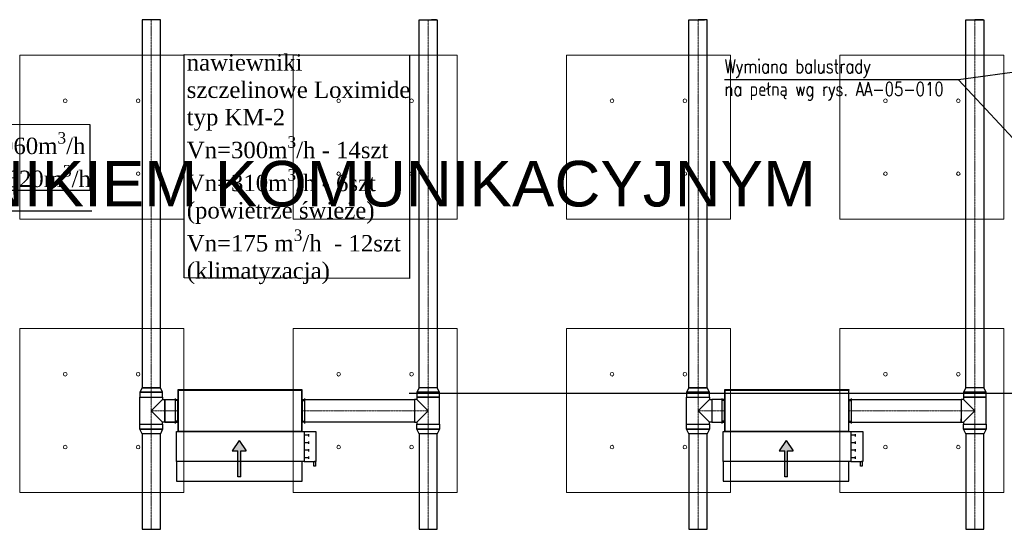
# Model space of a CAD drawing. Header units: centimetres. Extents: x -228435 to 46820, y -89367 to 152985.
# Tile 215 of 256: x -45940 to -35135, y 80606 to 86198. Entities that reach past the tile are written whole.
import ezdxf

# ---------------------------------------------------------------- set-up
doc = ezdxf.new("R2010")
doc.units = ezdxf.units.CM
doc.header["$LTSCALE"] = 50
for name, pattern in [('CADVENT_CENTERLINE', [9.9, 7.4, -1, 0.5, -1]), ('CADVENT_HIDDEN', [0.8, 0.25, -0.55]), ('Osie rzutów$0$DASHDOT2', [12.7, 6.35, -3.175, 0, -3.175]), ('SU Lampy kwadratowe  -1$0$HIDDENX2', [19.05, 12.7, -6.35])]:
    doc.linetypes.add(name, pattern=pattern)
doc.layers.get('0').update_dxf_attribs({"color": 8})
for name, color, linetype in [('01-103-Went PP_poziom-0_5$0$L_Nawiew', 250, 'Continuous'), ('bgde-nawiewEXP', 250, 'Continuous'), ('bgde-nawiewHIDDEN', 250, 'Continuous'), ('bgde-wywiewSOL', 5, 'Continuous'), ('bgde_AJ_opis', 7, 'Continuous'), ('Kondygnacja  -0_5$0$ARCH_INFO_OPISY', 8, 'Continuous'), ('Osie rzutów$0$ARCH_INFO_OSIE_IST', 8, 'Osie rzutów$0$DASHDOT2'), ('Osie rzutów$0$ARCH_INFO_OSIE_OPISY_IST', 8, 'Continuous'), ('Pomieszczenia -05$0$ARCH_INFO_OPISY', 8, 'Continuous')]:
    doc.layers.add(name, color=color, linetype=linetype)
for name, color, linetype, lineweight in [('bgde-nawiewCEN', 7, 'Continuous', 13), ('SU Lampy kwadratowe  -05$0$ARCH_SUFITY_PODWIESZANE', 8, 'Continuous', 9), ('SU Lampy kwadratowe  -1$0$ARCH_SUFITY_PODWIESZANE', 8, 'SU Lampy kwadratowe  -1$0$HIDDENX2', 9)]:
    doc.layers.add(name, color=color, linetype=linetype, lineweight=lineweight)
doc.styles.add('Kondygnacja  -0_5$0$ROMANS-50-CM', font='romans.shx', dxfattribs={"width": 0.8, "height": 10})
doc.styles.add('Kondygnacja  -0_5$0$Standard', font='txt')
doc.styles.add('Pomieszczenia -05$0$Arial', font='ARIAL.TTF')
doc.dimstyles.new('Kondygnacja  -0_5$0$ISO-25', dxfattribs={"dimtxt": 2.5, "dimasz": 2.5, "dimexe": 1.25, "dimexo": 0.625, "dimtad": 1, "dimtxsty": 'Kondygnacja  -0_5$0$Standard', "dimcen": 2.5, "dimadec": 0, "dimazin": 0, "dimtfac": 1, "dimtmove": 0, "dimatfit": 3, "dimfxl": 1, "dimarcsym": 0})

# ---------------------------------------------------------------- blocks, each defined once
blk = doc.blocks.new('Osie rzutów')
at = {"layer": 'Osie rzutów$0$ARCH_INFO_OSIE_IST', "ltscale": 10}
for p, q in [((4436.04, 12910), (7599.14, 12910)), ((7947.38, 12710), (13655, 12710))]:
    blk.add_line(p, q, dxfattribs=at)
blk = doc.blocks.new('SU Lampy kwadratowe  -05')
at = {"layer": 'SU Lampy kwadratowe  -05$0$ARCH_SUFITY_PODWIESZANE'}
for centre in [(7570, 13030.8), (7650, 13030.8), (7870, 13030.8), (7950, 13030.8), (8170, 13030.8), (8250, 13030.8), (8470, 13030.8), (8550, 13030.8), (7570, 12950.8), (7650, 12950.8), (7870, 12950.8), (7950, 12950.8), (8170, 12950.8), (8250, 12950.8), (8470, 12950.8), (8550, 12950.8), (7570, 12730.8), (7650, 12730.8), (7870, 12730.8), (7950, 12730.8), (8170, 12730.8), (8250, 12730.8), (8470, 12730.8), (8550, 12730.8), (7570, 12650.8), (7650, 12650.8), (7870, 12650.8), (7950, 12650.8), (8170, 12650.8), (8250, 12650.8), (8470, 12650.8), (8550, 12650.8)]:
    blk.add_circle(centre, 2, dxfattribs=at)
at = {"layer": 'SU Lampy kwadratowe  -1$0$ARCH_SUFITY_PODWIESZANE', "ltscale": 2.5}
for points in [[(7520, 13080.8), (7700, 13080.8), (7700, 12900.8), (7520, 12900.8)], [(7820, 13080.8), (8000, 13080.8), (8000, 12900.8), (7820, 12900.8)], [(8120, 13080.8), (8300, 13080.8), (8300, 12900.8), (8120, 12900.8)], [(8420, 13080.8), (8600, 13080.8), (8600, 12900.8), (8420, 12900.8)], [(7520, 12780.8), (7700, 12780.8), (7700, 12600.8), (7520, 12600.8)], [(7820, 12780.8), (8000, 12780.8), (8000, 12600.8), (7820, 12600.8)], [(8120, 12780.8), (8300, 12780.8), (8300, 12600.8), (8120, 12600.8)], [(8420, 12780.8), (8600, 12780.8), (8600, 12600.8), (8420, 12600.8)]]:
    blk.add_lwpolyline(points, close=True, dxfattribs=at)
blk = doc.blocks.new('Kondygnacja  -0_5$0$_Dot')
at = {"color": 0, "linetype": 'ByBlock', "lineweight": -2}
blk.add_line((-0.5, 0), (-1, 0), dxfattribs=at)
at = {"color": 0, "linetype": 'ByBlock', "const_width": 0.5}
blk.add_lwpolyline([(-0.25, 0, 1), (0.25, 0, 1)], format="xyb", close=True, dxfattribs=at)
blk = doc.blocks.new('A$C5B3E7367')
at = {"layer": '01-103-Went PP_poziom-0_5$0$L_Nawiew'}
h = blk.add_hatch(color=256, dxfattribs=at)
h.paths.add_polyline_path([(215, 704), (215, 674), (332, 674), (332, 612), (446, 689), (332, 766), (332, 704)])
h.paths.add_polyline_path([(48, 704), (48, 674), (215, 674), (215, 704)])
for p, q in [((215, 1525), (165, 1525)), ((165, 1525), (165, 1505)), ((215, 1400), (215, 1530)), ((545, 1530), (215, 1530)), ((215, 1530), (215, 1515)), ((545, 1400), (545, 1530)), ((165, 1505), (215, 1505)), ((244, 1452), (269, 1452)), ((256, 1452), (256, 1400)), ((326, 1452), (351, 1452)), ((339, 1452), (339, 1400)), ((409, 1452), (434, 1452)), ((421, 1452), (421, 1400)), ((491, 1452), (516, 1452)), ((504, 1452), (504, 1400)), ((0, 1378), (215, 1378)), ((0, 0), (0, 1378)), ((545, 1400), (215, 1400)), ((215, 1400), (215, 1378)), ((215, 1378), (215, 0)), ((545, 0), (545, 1400)), ((446, 689), (332, 766)), ((332, 704), (332, 766)), ((48, 704), (332, 704)), ((48, 704), (48, 674)), ((48, 674), (332, 674)), ((446, 689), (332, 612)), ((332, 612), (332, 674)), ((215, 0), (0, 0)), ((215, 0), (545, 0))]:
    blk.add_line(p, q, dxfattribs=at)
blk = doc.blocks.new('A$C53CA46B8')
at = {"layer": 'bgde-wywiewSOL'}
for p, q in [((200, 481), (-250, 481)), ((-250, 481), (-250, -879)), ((113, 511), (-162, 511)), ((-137, 481), (-137, 511)), ((88, 481), (88, 511)), ((200, 481), (200, -879)), ((200, -879), (-250, -879)), ((113, -909), (-162, -909)), ((-137, -879), (-137, -909)), ((88, -879), (88, -909))]:
    blk.add_line(p, q, dxfattribs=at)
at = {"layer": '01-103-Went PP_poziom-0_5$0$L_Nawiew'}
blk.add_blockref('A$C5B3E7367', (-795, -894), dxfattribs=at)

msp = doc.modelspace()

# ---------------------------------------------------------------- linework, layer by layer
at = {"layer": 'bgde-nawiewCEN', "linetype": 'CADVENT_CENTERLINE', "ltscale": 0.06}
for p, q in [((-44496.365, 82157.114, 359.822), (-44496.365, 86197.824, 359.822)), ((-41458.102, 82157.114, 359.822), (-41458.102, 86197.824, 359.822)), ((-38496.365, 82157.114, 359.822), (-38496.365, 86197.824, 359.822)), ((-35458.102, 82157.114, 359.822), (-35458.102, 86197.824, 359.822)), ((-44496.365, 82054.114, 359.822), (-44496.365, 82157.114, 359.822)), ((-41458.102, 82054.114, 359.822), (-41458.102, 82157.114, 359.822)), ((-38496.365, 82054.114, 359.822), (-38496.365, 82157.114, 359.822)), ((-35458.102, 82054.114, 359.822), (-35458.102, 82157.114, 359.822)), ((-44496.365, 82054.114, 359.822), (-44496.365, 81906.114, 359.822)), ((-41458.102, 82054.114, 359.822), (-41458.102, 81906.114, 359.822)), ((-38496.365, 82054.114, 359.822), (-38496.365, 81906.114, 359.822)), ((-35458.102, 82054.114, 359.822), (-35458.102, 81906.114, 359.822)), ((-44496.365, 81906.114, 359.822), (-44496.365, 81758.114, 359.822)), ((-44346.365, 81906.114, 359.822), (-44496.365, 81906.114, 359.822)), ((-44346.365, 81906.114, 359.822), (-44206.365, 81906.114, 359.822)), ((-44202.365, 81906.114, 359.822), (-44206.365, 81906.114, 359.822)), ((-42842.365, 81906.114, 359.822), (-42838.365, 81906.114, 359.822)), ((-41608.102, 81906.114, 359.822), (-42838.365, 81906.114, 359.822)), ((-41608.102, 81906.114, 359.822), (-41458.102, 81906.114, 359.822)), ((-41458.102, 81906.114, 359.822), (-41458.102, 81758.114, 359.822)), ((-38496.365, 81906.114, 359.822), (-38496.365, 81758.114, 359.822)), ((-38346.365, 81906.114, 359.822), (-38496.365, 81906.114, 359.822)), ((-38346.365, 81906.114, 359.822), (-38206.365, 81906.114, 359.822)), ((-38202.365, 81906.114, 359.822), (-38206.365, 81906.114, 359.822)), ((-36842.365, 81906.114, 359.822), (-36838.365, 81906.114, 359.822)), ((-35608.102, 81906.114, 359.822), (-36838.365, 81906.114, 359.822)), ((-35608.102, 81906.114, 359.822), (-35458.102, 81906.114, 359.822)), ((-35458.102, 81906.114, 359.822), (-35458.102, 81758.114, 359.822)), ((-44496.365, 81758.114, 359.822), (-44496.365, 81655.114, 359.822)), ((-41458.102, 81758.114, 359.822), (-41458.102, 81655.114, 359.822)), ((-38496.365, 81758.114, 359.822), (-38496.365, 81655.114, 359.822)), ((-35458.102, 81758.114, 359.822), (-35458.102, 81655.114, 359.822)), ((-44496.365, 81655.114, 359.822), (-44496.365, 80605.742, 359.822)), ((-41458.102, 81655.114, 359.822), (-41458.102, 80605.742, 359.822)), ((-38496.365, 81655.114, 359.822), (-38496.365, 80605.742, 359.822)), ((-35458.102, 81655.114, 359.822), (-35458.102, 80605.742, 359.822))]:
    msp.add_line(p, q, dxfattribs=at)
at = {"layer": 'bgde-nawiewEXP', "linetype": 'Continuous', "elevation": 359.822}
for points in [[(-44596.365, 82157.114), (-44396.365, 82157.114), (-44396.365, 86197.824), (-44596.365, 86197.824)], [(-41583.102, 82054.114), (-41333.102, 82054.114), (-41333.102, 82108.957), (-41358.102, 82157.114), (-41358.102, 82157.114), (-41558.102, 82157.114), (-41558.102, 86197.824), (-41387.392, 86197.824), (-41387.392, 86197.824), (-41358.102, 86197.824), (-41358.102, 82157.114), (-41558.102, 82157.114), (-41583.102, 82108.957), (-41583.102, 82108.957), (-41573.587, 82108.957), (-41573.587, 82108.957), (-41583.102, 82108.957), (-41583.102, 82108.957)], [(-35583.102, 82054.114), (-35333.102, 82054.114), (-35333.102, 82108.957), (-35358.102, 82157.114), (-35358.102, 82157.114), (-35558.102, 82157.114), (-35558.102, 86197.824), (-35419.834, 86197.824), (-35419.834, 86197.824), (-35358.102, 86197.824), (-35358.102, 82157.114), (-35558.102, 82157.114), (-35583.102, 82108.957), (-35583.102, 82108.957), (-35573.587, 82108.957), (-35573.587, 82108.957), (-35583.102, 82108.957), (-35583.102, 82108.957)], [(-44202.365, 81681.114), (-42842.365, 81681.114), (-42842.365, 82131.114), (-44202.365, 82131.114), (-44202.365, 82141.114), (-42842.365, 82141.114), (-42842.365, 82131.114), (-44202.365, 82131.114)], [(-38202.365, 81681.114), (-36842.365, 81681.114), (-36842.365, 82131.114), (-38202.365, 82131.114), (-38202.365, 82141.114), (-36842.365, 82141.114), (-36842.365, 82131.114), (-38202.365, 82131.114)], [(-44611.85, 82108.957), (-44584.754, 82108.957), (-44584.754, 82108.957)], [(-44584.754, 82108.957), (-44544.201, 82108.957), (-44544.201, 82108.957)], [(-44544.201, 82108.957), (-44496.365, 82108.957), (-44496.365, 82108.957)], [(-44496.365, 82108.957), (-44448.53, 82108.957), (-44448.53, 82108.957)], [(-44448.53, 82108.957), (-44407.977, 82108.957), (-44407.977, 82108.957)], [(-44407.977, 82108.957), (-44380.88, 82108.957), (-44380.88, 82108.957)], [(-44380.88, 82108.957), (-44371.365, 82108.957), (-44371.365, 82108.957)], [(-42838.365, 81781.114), (-42838.365, 82031.114), (-41608.102, 82031.114), (-41608.102, 81781.114)], [(-41608.102, 81781.114), (-41583.102, 81781.114), (-41583.102, 81758.114), (-41333.102, 81758.114), (-41333.102, 82054.114), (-41583.102, 82054.114), (-41583.102, 82031.114), (-41608.102, 82031.114), (-41608.102, 81790.629)], [(-41573.587, 82108.957), (-41546.491, 82108.957), (-41546.491, 82108.957)], [(-41546.491, 82108.957), (-41505.938, 82108.957), (-41505.938, 82108.957)], [(-41505.938, 82108.957), (-41458.102, 82108.957), (-41458.102, 82108.957)], [(-41458.102, 82108.957), (-41410.267, 82108.957), (-41410.267, 82108.957)], [(-41410.267, 82108.957), (-41369.714, 82108.957), (-41369.714, 82108.957)], [(-41369.714, 82108.957), (-41342.617, 82108.957), (-41342.617, 82108.957)], [(-41342.617, 82108.957), (-41333.102, 82108.957), (-41333.102, 82108.957)], [(-38611.85, 82108.957), (-38584.754, 82108.957), (-38584.754, 82108.957)], [(-38584.754, 82108.957), (-38544.201, 82108.957), (-38544.201, 82108.957)], [(-38544.201, 82108.957), (-38496.365, 82108.957), (-38496.365, 82108.957)], [(-38496.365, 82108.957), (-38448.53, 82108.957), (-38448.53, 82108.957)], [(-38448.53, 82108.957), (-38407.977, 82108.957), (-38407.977, 82108.957)], [(-38407.977, 82108.957), (-38380.88, 82108.957), (-38380.88, 82108.957)], [(-38380.88, 82108.957), (-38371.365, 82108.957), (-38371.365, 82108.957)], [(-38346.365, 81781.114), (-38206.365, 81781.114), (-38206.365, 82031.114), (-38346.365, 82031.114), (-38346.365, 81790.629)], [(-35608.102, 81781.114), (-35583.102, 81781.114), (-35583.102, 81758.114), (-35333.102, 81758.114), (-35333.102, 82054.114), (-35583.102, 82054.114), (-35583.102, 82031.114), (-35608.102, 82031.114), (-35608.102, 81790.629)], [(-35573.587, 82108.957), (-35546.491, 82108.957), (-35546.491, 82108.957)], [(-35546.491, 82108.957), (-35505.938, 82108.957), (-35505.938, 82108.957)], [(-35505.938, 82108.957), (-35458.102, 82108.957), (-35458.102, 82108.957)], [(-35458.102, 82108.957), (-35410.267, 82108.957), (-35410.267, 82108.957)], [(-35410.267, 82108.957), (-35369.714, 82108.957), (-35369.714, 82108.957)], [(-35369.714, 82108.957), (-35342.617, 82108.957), (-35342.617, 82108.957)], [(-35342.617, 82108.957), (-35333.102, 82108.957), (-35333.102, 82108.957)], [(-44621.365, 81703.271), (-44621.365, 81758.114), (-44371.365, 81758.114), (-44371.365, 81703.271), (-44396.365, 81655.114), (-44596.365, 81655.114)], [(-44621.365, 81703.271), (-44611.85, 81703.271), (-44611.85, 81703.271)], [(-44611.85, 81703.271), (-44584.754, 81703.271), (-44584.754, 81703.271)], [(-44584.754, 81703.271), (-44544.201, 81703.271), (-44544.201, 81703.271)], [(-44544.201, 81703.271), (-44496.365, 81703.271), (-44496.365, 81703.271)], [(-44496.365, 81703.271), (-44448.53, 81703.271), (-44448.53, 81703.271)], [(-44448.53, 81703.271), (-44407.977, 81703.271), (-44407.977, 81703.271)], [(-44407.977, 81703.271), (-44380.88, 81703.271), (-44380.88, 81703.271)], [(-44380.88, 81703.271), (-44371.365, 81703.271), (-44371.365, 81703.271)], [(-41583.102, 81703.271), (-41583.102, 81758.114), (-41333.102, 81758.114), (-41333.102, 81703.271), (-41358.102, 81655.114), (-41558.102, 81655.114)], [(-41583.102, 81703.271), (-41573.587, 81703.271), (-41573.587, 81703.271)], [(-41573.587, 81703.271), (-41546.491, 81703.271), (-41546.491, 81703.271)], [(-41546.491, 81703.271), (-41505.938, 81703.271), (-41505.938, 81703.271)], [(-41505.938, 81703.271), (-41458.102, 81703.271), (-41458.102, 81703.271)], [(-41458.102, 81703.271), (-41410.267, 81703.271), (-41410.267, 81703.271)], [(-41410.267, 81703.271), (-41369.714, 81703.271), (-41369.714, 81703.271)], [(-41369.714, 81703.271), (-41342.617, 81703.271), (-41342.617, 81703.271)], [(-41342.617, 81703.271), (-41333.102, 81703.271), (-41333.102, 81703.271)], [(-38621.365, 81703.271), (-38621.365, 81758.114), (-38371.365, 81758.114), (-38371.365, 81703.271), (-38396.365, 81655.114), (-38596.365, 81655.114)], [(-38621.365, 81703.271), (-38611.85, 81703.271), (-38611.85, 81703.271)], [(-38611.85, 81703.271), (-38584.754, 81703.271), (-38584.754, 81703.271)], [(-38584.754, 81703.271), (-38544.201, 81703.271), (-38544.201, 81703.271)], [(-38544.201, 81703.271), (-38496.365, 81703.271), (-38496.365, 81703.271)], [(-38496.365, 81703.271), (-38448.53, 81703.271), (-38448.53, 81703.271)], [(-38448.53, 81703.271), (-38407.977, 81703.271), (-38407.977, 81703.271)], [(-38407.977, 81703.271), (-38380.88, 81703.271), (-38380.88, 81703.271)], [(-38380.88, 81703.271), (-38371.365, 81703.271), (-38371.365, 81703.271)], [(-35583.102, 81703.271), (-35583.102, 81758.114), (-35333.102, 81758.114), (-35333.102, 81703.271), (-35358.102, 81655.114), (-35558.102, 81655.114)], [(-35583.102, 81703.271), (-35573.587, 81703.271), (-35573.587, 81703.271)], [(-35573.587, 81703.271), (-35546.491, 81703.271), (-35546.491, 81703.271)], [(-35546.491, 81703.271), (-35505.938, 81703.271), (-35505.938, 81703.271)], [(-35505.938, 81703.271), (-35458.102, 81703.271), (-35458.102, 81703.271)], [(-35458.102, 81703.271), (-35410.267, 81703.271), (-35410.267, 81703.271)], [(-35410.267, 81703.271), (-35369.714, 81703.271), (-35369.714, 81703.271)], [(-35369.714, 81703.271), (-35342.617, 81703.271), (-35342.617, 81703.271)], [(-35342.617, 81703.271), (-35333.102, 81703.271), (-35333.102, 81703.271)], [(-44596.365, 80605.742), (-44396.365, 80605.742), (-44396.365, 81655.114), (-44596.365, 81655.114)], [(-41558.102, 80605.742), (-41358.102, 80605.742), (-41358.102, 81655.114), (-41558.102, 81655.114)], [(-38596.365, 80605.742), (-38396.365, 80605.742), (-38396.365, 81655.114), (-38596.365, 81655.114)], [(-35558.102, 80605.742), (-35358.102, 80605.742), (-35358.102, 81655.114), (-35558.102, 81655.114)]]:
    msp.add_lwpolyline(points, close=True, dxfattribs=at)
for points in [[(-41365.714, 86197.824), (-41365.714, 86197.824), (-41419.834, 86197.824), (-41419.834, 86197.824)], [(-38596.365, 82157.114), (-38396.365, 82157.114), (-38396.365, 86197.824), (-38458.097, 86197.824)], [(-38596.365, 82157.114), (-38596.365, 86197.824), (-38458.097, 86197.824)], [(-38458.097, 86197.824), (-38496.365, 86197.824)], [(-38458.097, 86197.824), (-38425.655, 86197.824)], [(-35365.714, 86197.824), (-35365.714, 86197.824), (-35458.102, 86197.824), (-35458.102, 86197.824)], [(-44621.365, 81758.114), (-44621.365, 82054.114), (-44371.365, 82054.114), (-44371.365, 82108.957), (-44396.365, 82157.114), (-44596.365, 82157.114), (-44621.365, 82108.957), (-44621.365, 82108.957), (-44611.85, 82108.957), (-44611.85, 82108.957), (-44621.365, 82108.957), (-44621.365, 82054.114), (-44371.365, 82054.114), (-44371.365, 82031.114)], [(-38621.365, 81758.114), (-38621.365, 82054.114), (-38371.365, 82054.114), (-38371.365, 82108.957), (-38396.365, 82157.114), (-38596.365, 82157.114), (-38621.365, 82108.957), (-38621.365, 82108.957), (-38611.85, 82108.957), (-38611.85, 82108.957), (-38621.365, 82108.957), (-38621.365, 82054.114), (-38371.365, 82054.114), (-38371.365, 82031.114)], [(-44621.365, 81758.114), (-44371.365, 81758.114), (-44371.365, 81781.114), (-44496.365, 81906.114), (-44371.365, 82031.114), (-44346.365, 82031.114), (-44346.365, 81781.114), (-44371.365, 81781.114)], [(-44346.365, 81781.114), (-44346.365, 82031.114), (-44206.365, 82031.114), (-44206.365, 82021.599)], [(-44206.365, 81781.114), (-44206.365, 82031.114), (-44202.365, 82031.114)], [(-44206.365, 82021.599), (-44206.365, 82031.114)], [(-44206.365, 81790.629), (-44206.365, 82021.599)], [(-44206.365, 82021.599), (-44206.365, 81994.503)], [(-42842.365, 81781.114), (-42838.365, 81781.114), (-42838.365, 82031.114), (-42842.365, 82031.114)], [(-41583.102, 81781.114), (-41458.102, 81906.114), (-41583.102, 82031.114)], [(-38621.365, 81758.114), (-38371.365, 81758.114), (-38371.365, 81781.114), (-38496.365, 81906.114), (-38371.365, 82031.114), (-38346.365, 82031.114), (-38346.365, 81781.114), (-38371.365, 81781.114)], [(-38206.365, 81781.114), (-38206.365, 82031.114), (-38202.365, 82031.114)], [(-36842.365, 81781.114), (-36838.365, 81781.114), (-36838.365, 82031.114), (-36842.365, 82031.114)], [(-36838.365, 81781.114), (-36838.365, 82031.114), (-35608.102, 82031.114), (-35608.102, 81790.629)], [(-35583.102, 81781.114), (-35458.102, 81906.114), (-35583.102, 82031.114)], [(-35608.102, 81790.629), (-35608.102, 81817.726)], [(-44346.365, 81781.114), (-44206.365, 81781.114)], [(-44206.365, 81781.114), (-44346.365, 81781.114)], [(-44206.365, 81790.629), (-44206.365, 81781.114)], [(-44206.365, 81781.114), (-44206.365, 81790.629)], [(-44206.365, 81781.114), (-44202.365, 81781.114)], [(-38206.365, 81781.114), (-38202.365, 81781.114)], [(-36838.365, 81781.114), (-35608.102, 81781.114), (-35608.102, 81790.629)], [(-35608.102, 81790.629), (-35608.102, 81781.114)]]:
    msp.add_lwpolyline(points, dxfattribs=at)
at = {"layer": 'bgde-nawiewHIDDEN', "linetype": 'CADVENT_HIDDEN', "elevation": 359.822}
for points in [[(-44202.365, 81781.114), (-44202.365, 82031.114)], [(-42842.365, 81781.114), (-42842.365, 82031.114)], [(-38202.365, 81781.114), (-38202.365, 82031.114)], [(-36842.365, 81781.114), (-36842.365, 82031.114)]]:
    msp.add_lwpolyline(points, dxfattribs=at)
at = {"layer": 'bgde_AJ_opis', "elevation": 2279.822}
msp.add_lwpolyline([(-44134.549, 85815.639), (-41664.089, 85807.5), (-41664.089, 83357.925), (-44134.549, 83366.064)], close=True, dxfattribs=at)
at = {"layer": 'bgde_AJ_opis'}
msp.add_lwpolyline([(-46869.095, 85049.746), (-45169.206, 85049), (-45169.206, 84324.111), (-46869.095, 84324.857)], close=True, dxfattribs=at)

# ---------------------------------------------------------------- block references
at = {"layer": '01-103-Went PP_poziom-0_5$0$L_Nawiew', "xscale": -1, "rotation": 270}
for p in [(-43324.978, 81929.684, 3224.822), (-37324.978, 81929.684, 3224.822)]:
    msp.add_blockref('A$C53CA46B8', p, dxfattribs=at)
at = {"layer": 'Osie rzutów$0$ARCH_INFO_OSIE_OPISY_IST', "xscale": 10, "yscale": 10, "zscale": 10}
msp.add_blockref('Osie rzutów', (-121140, -45000), dxfattribs=at)
at = {"layer": 'SU Lampy kwadratowe  -05$0$ARCH_SUFITY_PODWIESZANE', "xscale": 10, "yscale": 10, "zscale": 10}
msp.add_blockref('SU Lampy kwadratowe  -05', (-121140, -45000), dxfattribs=at)

# ---------------------------------------------------------------- texts
at = {"layer": 'bgde_AJ_opis', "char_height": 180, "attachment_point": 1}
for s, insert, width in [('\\A1;{\\fTimes New Roman|b0|i0|c238|p18;nawiewniki szczelinowe Loximide typ KM-2\\PVn=300m\\H0.7X;\\S3^ ;\\H1.429X;/h - 14szt \\P\\H0.9997X;Vn=310m\\H0.7X;\\S3^ ;\\H1.429X;/h - 6szt \\P(powietrze świeże)\\PVn=175 m\\H0.7X;\\S3^ ;\\H1.429X;/h  - 12szt\\P(klimatyzacja)}', (-44106.658, 85819.11, 2279.822), 2548.55557), ('\\A1;{\\fTimes New Roman|b0|i0|c238|p18;Vn=6 060m\\H0.7x;\\S3^ ;\\H1.4286x;/h\\PVw=2 620m\\H0.7x;\\S3^ ;\\H1.4286x;/h}', (-46834.283, 84964.034, 2279.822), 1822.84313)]:
    msp.add_mtext(s, dxfattribs=dict(at, insert=insert, width=width))
at = {"layer": 'Kondygnacja  -0_5$0$ARCH_INFO_OPISY', "insert": (-38206.511, 85761.58), "char_height": 150, "width": 2775.73419, "attachment_point": 1, "style": 'Kondygnacja  -0_5$0$ROMANS-50-CM'}
msp.add_mtext('Wymiana balustrady\\Pna pełną wg rys. AA-05-010', dxfattribs=at)
at = {"layer": 'Pomieszczenia -05$0$ARCH_INFO_OPISY', "insert": (-45020.59, 84324.672), "char_height": 500, "width": 19873.35743, "attachment_point": 5, "style": 'Pomieszczenia -05$0$Arial'}
msp.add_mtext('PUSTKA NAD ŁĄCZNIKIEM KOMUNIKACYJNYM', dxfattribs=at)

# ---------------------------------------------------------------- leaders
at = {"layer": 'Kondygnacja  -0_5$0$ARCH_INFO_OPISY'}
for points in [[(-33998.986, 85765), (-35639.558, 85538.348), (-38206.511, 85538.348)], [(-32867.705, 82564.07), (-35639.558, 85538.348), (-38206.511, 85538.348)]]:
    msp.add_leader(points, dimstyle='Kondygnacja  -0_5$0$ISO-25', override={"dimscale": 5, "dimasz": 2, "dimtad": 0, "dimldrblk": 'Kondygnacja  -0_5$0$_Dot'}, dxfattribs=at)

doc.saveas('drawing.dxf')
